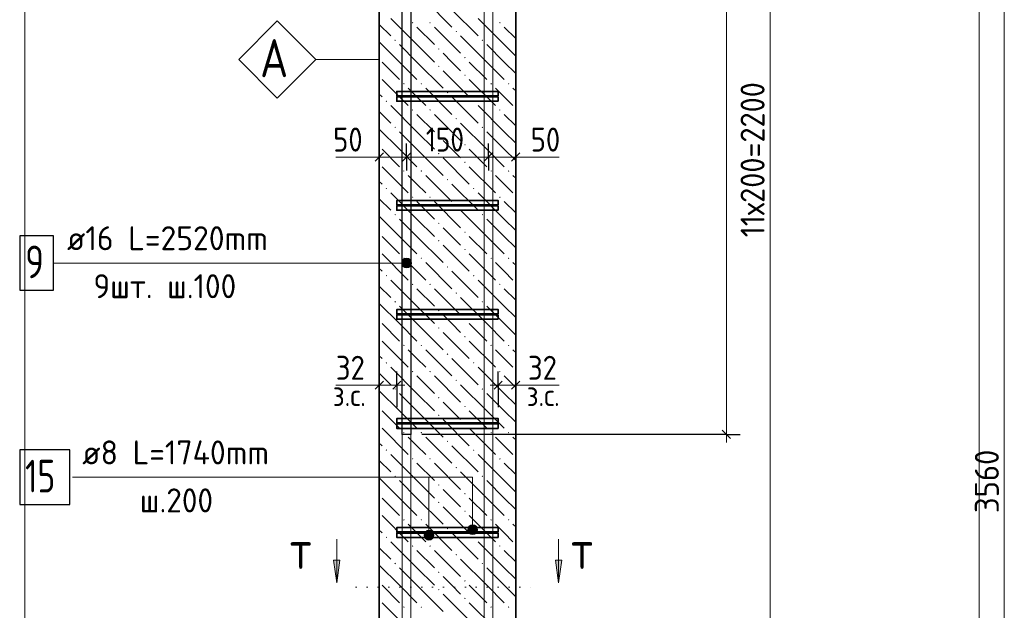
# Model space of a CAD drawing. Header units: millimetres. Extents: x 0 to 59400, y 0 to 42000.
# Tile 22 of 29: x 38350 to 47376, y 26107 to 31524. Entities that reach past the tile are written whole.
import ezdxf

# ---------------------------------------------------------------- set-up
doc = ezdxf.new("R2010")
doc.units = ezdxf.units.MM
doc.linetypes.add('______2', pattern=[270, 200, -70])
doc.linetypes.add('______9', pattern=[100, 0, -100])
for name, color, linetype, lineweight in [('S1 ДОП Продольная арматура', 52, 'Continuous', 25), ('S1 Продольная арматура', 52, 'Continuous', 25), ('Standard', 7, 'Continuous', 25), ('Позиционная метка линия выноска', 7, 'Continuous', 13), ('Размерная выноска', 7, 'Continuous', 13), ('Размерная линия_ общее', 7, 'Continuous', 13), ('Узлы символ', 7, 'Continuous', 25), ('Хомут', 52, 'Continuous', 25)]:
    doc.layers.add(name, color=color, linetype=linetype, lineweight=lineweight)
doc.layers.add('ЖБ Пилон', color=7, linetype='______2', lineweight=13, true_color=0xa0a0a0)
doc.styles.add('ISOCPEUR', font='txt')

msp = doc.modelspace()

# ---------------------------------------------------------------- hatches: boundary and pattern name
at = {"layer": 'ЖБ Пилон', "linetype": 'Continuous', "lineweight": 18, "transparency": 33554687}
for points in [[(41945.2, 31496.1), (41951.7, 31502.6), (41958.2, 31496.1), (41951.7, 31489.6)], [(42105.2, 31496.1), (42111.7, 31502.6), (42118.2, 31496.1), (42111.7, 31489.6)], [(42745.2, 31496.1), (42751.7, 31502.6), (42758.2, 31496.1), (42751.7, 31489.6)], [(42345.2, 31416.1), (42351.7, 31422.6), (42358.2, 31416.1), (42351.7, 31409.6)], [(41785.2, 31336.1), (41791.7, 31342.6), (41798.2, 31336.1), (41791.7, 31329.6)], [(42585.2, 31336.1), (42591.7, 31342.6), (42598.2, 31336.1), (42591.7, 31329.6)], [(42185.2, 31256.1), (42191.7, 31262.6), (42198.2, 31256.1), (42191.7, 31249.6)], [(42425.2, 31176.1), (42431.7, 31182.6), (42438.2, 31176.1), (42431.7, 31169.6)], [(42185.2, 31096.1), (42191.7, 31102.6), (42198.2, 31096.1), (42191.7, 31089.6)], [(42425.2, 31016.1), (42431.7, 31022.6), (42438.2, 31016.1), (42431.7, 31009.6)], [(41865.2, 30936.1), (41871.7, 30942.6), (41878.2, 30936.1), (41871.7, 30929.6)], [(42025.2, 30936.1), (42031.7, 30942.6), (42038.2, 30936.1), (42031.7, 30929.6)], [(42665.2, 30936.1), (42671.7, 30942.6), (42678.2, 30936.1), (42671.7, 30929.6)], [(42825.2, 30936.1), (42831.7, 30942.6), (42838.2, 30936.1), (42831.7, 30929.6)], [(41705.2, 30776.1), (41711.7, 30782.6), (41718.2, 30776.1), (41711.7, 30769.6)], [(42265.2, 30856.1), (42271.7, 30862.6), (42278.2, 30856.1), (42271.7, 30849.6)], [(42505.2, 30776.1), (42511.7, 30782.6), (42518.2, 30776.1), (42511.7, 30769.6)], [(41945.2, 30696.1), (41951.7, 30702.6), (41958.2, 30696.1), (41951.7, 30689.6)], [(42105.2, 30696.1), (42111.7, 30702.6), (42118.2, 30696.1), (42111.7, 30689.6)], [(42745.2, 30696.1), (42751.7, 30702.6), (42758.2, 30696.1), (42751.7, 30689.6)], [(42345.2, 30616.1), (42351.7, 30622.6), (42358.2, 30616.1), (42351.7, 30609.6)], [(41785.2, 30536.1), (41791.7, 30542.6), (41798.2, 30536.1), (41791.7, 30529.6)], [(42585.2, 30536.1), (42591.7, 30542.6), (42598.2, 30536.1), (42591.7, 30529.6)], [(42185.2, 30456.1), (42191.7, 30462.6), (42198.2, 30456.1), (42191.7, 30449.6)], [(42425.2, 30376.1), (42431.7, 30382.6), (42438.2, 30376.1), (42431.7, 30369.6)], [(42185.2, 30296.1), (42191.7, 30302.6), (42198.2, 30296.1), (42191.7, 30289.6)], [(42425.2, 30216.1), (42431.7, 30222.6), (42438.2, 30216.1), (42431.7, 30209.6)], [(41865.2, 30136.1), (41871.7, 30142.6), (41878.2, 30136.1), (41871.7, 30129.6)], [(42025.2, 30136.1), (42031.7, 30142.6), (42038.2, 30136.1), (42031.7, 30129.6)], [(42265.2, 30056.1), (42271.7, 30062.6), (42278.2, 30056.1), (42271.7, 30049.6)], [(42665.2, 30136.1), (42671.7, 30142.6), (42678.2, 30136.1), (42671.7, 30129.6)], [(42825.2, 30136.1), (42831.7, 30142.6), (42838.2, 30136.1), (42831.7, 30129.6)], [(41705.2, 29976.1), (41711.7, 29982.6), (41718.2, 29976.1), (41711.7, 29969.6)], [(42505.2, 29976.1), (42511.7, 29982.6), (42518.2, 29976.1), (42511.7, 29969.6)], [(41945.2, 29896.1), (41951.7, 29902.6), (41958.2, 29896.1), (41951.7, 29889.6)], [(42105.2, 29896.1), (42111.7, 29902.6), (42118.2, 29896.1), (42111.7, 29889.6)], [(42745.2, 29896.1), (42751.7, 29902.6), (42758.2, 29896.1), (42751.7, 29889.6)], [(42345.2, 29816.1), (42351.7, 29822.6), (42358.2, 29816.1), (42351.7, 29809.6)], [(41785.2, 29736.1), (41791.7, 29742.6), (41798.2, 29736.1), (41791.7, 29729.6)], [(42585.2, 29736.1), (42591.7, 29742.6), (42598.2, 29736.1), (42591.7, 29729.6)], [(42185.2, 29656.1), (42191.7, 29662.6), (42198.2, 29656.1), (42191.7, 29649.6)], [(42425.2, 29576.1), (42431.7, 29582.6), (42438.2, 29576.1), (42431.7, 29569.6)], [(42185.2, 29496.1), (42191.7, 29502.6), (42198.2, 29496.1), (42191.7, 29489.6)], [(41865.2, 29336.1), (41871.7, 29342.6), (41878.2, 29336.1), (41871.7, 29329.6)], [(42025.2, 29336.1), (42031.7, 29342.6), (42038.2, 29336.1), (42031.7, 29329.6)], [(42425.2, 29416.1), (42431.7, 29422.6), (42438.2, 29416.1), (42431.7, 29409.6)], [(42665.2, 29336.1), (42671.7, 29342.6), (42678.2, 29336.1), (42671.7, 29329.6)], [(42825.2, 29336.1), (42831.7, 29342.6), (42838.2, 29336.1), (42831.7, 29329.6)], [(42265.2, 29256.1), (42271.7, 29262.6), (42278.2, 29256.1), (42271.7, 29249.6)], [(41705.2, 29176.1), (41711.7, 29182.6), (41718.2, 29176.1), (41711.7, 29169.6)], [(42505.2, 29176.1), (42511.7, 29182.6), (42518.2, 29176.1), (42511.7, 29169.6)], [(41945.2, 29096.1), (41951.7, 29102.6), (41958.2, 29096.1), (41951.7, 29089.6)], [(42105.2, 29096.1), (42111.7, 29102.6), (42118.2, 29096.1), (42111.7, 29089.6)], [(42745.2, 29096.1), (42751.7, 29102.6), (42758.2, 29096.1), (42751.7, 29089.6)], [(42345.2, 29016.1), (42351.7, 29022.6), (42358.2, 29016.1), (42351.7, 29009.6)], [(41785.2, 28936.1), (41791.7, 28942.6), (41798.2, 28936.1), (41791.7, 28929.6)], [(42585.2, 28936.1), (42591.7, 28942.6), (42598.2, 28936.1), (42591.7, 28929.6)], [(42185.2, 28856.1), (42191.7, 28862.6), (42198.2, 28856.1), (42191.7, 28849.6)], [(42185.2, 28696.1), (42191.7, 28702.6), (42198.2, 28696.1), (42191.7, 28689.6)], [(42425.2, 28776.1), (42431.7, 28782.6), (42438.2, 28776.1), (42431.7, 28769.6)], [(42425.2, 28616.1), (42431.7, 28622.6), (42438.2, 28616.1), (42431.7, 28609.6)], [(41865.2, 28536.1), (41871.7, 28542.6), (41878.2, 28536.1), (41871.7, 28529.6)], [(42025.2, 28536.1), (42031.7, 28542.6), (42038.2, 28536.1), (42031.7, 28529.6)], [(42665.2, 28536.1), (42671.7, 28542.6), (42678.2, 28536.1), (42671.7, 28529.6)], [(42825.2, 28536.1), (42831.7, 28542.6), (42838.2, 28536.1), (42831.7, 28529.6)], [(42265.2, 28456.1), (42271.7, 28462.6), (42278.2, 28456.1), (42271.7, 28449.6)], [(41705.2, 28376.1), (41711.7, 28382.6), (41718.2, 28376.1), (41711.7, 28369.6)], [(42505.2, 28376.1), (42511.7, 28382.6), (42518.2, 28376.1), (42511.7, 28369.6)], [(41945.2, 28296.1), (41951.7, 28302.6), (41958.2, 28296.1), (41951.7, 28289.6)], [(42105.2, 28296.1), (42111.7, 28302.6), (42118.2, 28296.1), (42111.7, 28289.6)], [(42745.2, 28296.1), (42751.7, 28302.6), (42758.2, 28296.1), (42751.7, 28289.6)], [(42345.2, 28216.1), (42351.7, 28222.6), (42358.2, 28216.1), (42351.7, 28209.6)], [(41785.2, 28136.1), (41791.7, 28142.6), (41798.2, 28136.1), (41791.7, 28129.6)], [(42585.2, 28136.1), (42591.7, 28142.6), (42598.2, 28136.1), (42591.7, 28129.6)], [(42185.2, 28056.1), (42191.7, 28062.6), (42198.2, 28056.1), (42191.7, 28049.6)], [(42425.2, 27976.1), (42431.7, 27982.6), (42438.2, 27976.1), (42431.7, 27969.6)], [(42185.2, 27896.1), (42191.7, 27902.6), (42198.2, 27896.1), (42191.7, 27889.6)], [(42425.2, 27816.1), (42431.7, 27822.6), (42438.2, 27816.1), (42431.7, 27809.6)], [(41865.2, 27736.1), (41871.7, 27742.6), (41878.2, 27736.1), (41871.7, 27729.6)], [(42025.2, 27736.1), (42031.7, 27742.6), (42038.2, 27736.1), (42031.7, 27729.6)], [(42665.2, 27736.1), (42671.7, 27742.6), (42678.2, 27736.1), (42671.7, 27729.6)], [(42825.2, 27736.1), (42831.7, 27742.6), (42838.2, 27736.1), (42831.7, 27729.6)], [(42265.2, 27656.1), (42271.7, 27662.6), (42278.2, 27656.1), (42271.7, 27649.6)], [(41705.2, 27576.1), (41711.7, 27582.6), (41718.2, 27576.1), (41711.7, 27569.6)], [(42505.2, 27576.1), (42511.7, 27582.6), (42518.2, 27576.1), (42511.7, 27569.6)], [(41945.2, 27496.1), (41951.7, 27502.6), (41958.2, 27496.1), (41951.7, 27489.6)], [(42105.2, 27496.1), (42111.7, 27502.6), (42118.2, 27496.1), (42111.7, 27489.6)], [(42745.2, 27496.1), (42751.7, 27502.6), (42758.2, 27496.1), (42751.7, 27489.6)], [(42345.2, 27416.1), (42351.7, 27422.6), (42358.2, 27416.1), (42351.7, 27409.6)], [(41785.2, 27336.1), (41791.7, 27342.6), (41798.2, 27336.1), (41791.7, 27329.6)], [(42185.2, 27256.1), (42191.7, 27262.6), (42198.2, 27256.1), (42191.7, 27249.6)], [(42585.2, 27336.1), (42591.7, 27342.6), (42598.2, 27336.1), (42591.7, 27329.6)], [(42425.2, 27176.1), (42431.7, 27182.6), (42438.2, 27176.1), (42431.7, 27169.6)], [(42185.2, 27096.1), (42191.7, 27102.6), (42198.2, 27096.1), (42191.7, 27089.6)], [(42425.2, 27016.1), (42431.7, 27022.6), (42438.2, 27016.1), (42431.7, 27009.6)], [(41865.2, 26936.1), (41871.7, 26942.6), (41878.2, 26936.1), (41871.7, 26929.6)], [(42025.2, 26936.1), (42031.7, 26942.6), (42038.2, 26936.1), (42031.7, 26929.6)], [(42665.2, 26936.1), (42671.7, 26942.6), (42678.2, 26936.1), (42671.7, 26929.6)], [(42825.2, 26936.1), (42831.7, 26942.6), (42838.2, 26936.1), (42831.7, 26929.6)], [(42265.2, 26856.1), (42271.7, 26862.6), (42278.2, 26856.1), (42271.7, 26849.6)], [(41705.2, 26776.1), (41711.7, 26782.6), (41718.2, 26776.1), (41711.7, 26769.6)], [(42505.2, 26776.1), (42511.7, 26782.6), (42518.2, 26776.1), (42511.7, 26769.6)], [(41945.2, 26696.1), (41951.7, 26702.6), (41958.2, 26696.1), (41951.7, 26689.6)], [(42105.2, 26696.1), (42111.7, 26702.6), (42118.2, 26696.1), (42111.7, 26689.6)], [(42745.2, 26696.1), (42751.7, 26702.6), (42758.2, 26696.1), (42751.7, 26689.6)], [(41785.2, 26536.1), (41791.7, 26542.6), (41798.2, 26536.1), (41791.7, 26529.6)], [(42345.2, 26616.1), (42351.7, 26622.6), (42358.2, 26616.1), (42351.7, 26609.6)], [(42585.2, 26536.1), (42591.7, 26542.6), (42598.2, 26536.1), (42591.7, 26529.6)], [(42185.2, 26456.1), (42191.7, 26462.6), (42198.2, 26456.1), (42191.7, 26449.6)], [(42425.2, 26376.1), (42431.7, 26382.6), (42438.2, 26376.1), (42431.7, 26369.6)], [(42185.2, 26296.1), (42191.7, 26302.6), (42198.2, 26296.1), (42191.7, 26289.6)], [(42425.2, 26216.1), (42431.7, 26222.6), (42438.2, 26216.1), (42431.7, 26209.6)], [(41865.2, 26136.1), (41871.7, 26142.6), (41878.2, 26136.1), (41871.7, 26129.6)], [(42025.2, 26136.1), (42031.7, 26142.6), (42038.2, 26136.1), (42031.7, 26129.6)], [(42665.2, 26136.1), (42671.7, 26142.6), (42678.2, 26136.1), (42671.7, 26129.6)], [(42825.2, 26136.1), (42831.7, 26142.6), (42838.2, 26136.1), (42831.7, 26129.6)]]:
    msp.add_hatch(color=7, dxfattribs=at).paths.add_polyline_path(points, flags=16)
at = {"layer": 'Позиционная метка линия выноска', "linetype": 'Continuous', "lineweight": 13, "transparency": 33554687}
for points in [[(41874.1, 29331.2), (41896.6, 29247.4), (41896.6, 29337.4)], [(41896.6, 29337.4), (41896.6, 29247.4), (41919.1, 29253.8)], [(41896.6, 29337.4), (41919.1, 29253.8), (41919.1, 29331.2)], [(41857.9, 29270), (41857.9, 29314.9), (41851.6, 29292.4)], [(41857.9, 29314.9), (41874.1, 29253.8), (41874.1, 29331.2)], [(41857.9, 29314.9), (41857.9, 29270), (41874.1, 29253.8)], [(41874.1, 29331.2), (41874.1, 29253.8), (41896.6, 29247.4)], [(41919.1, 29331.2), (41919.1, 29253.8), (41935.3, 29270)], [(41919.1, 29331.2), (41935.3, 29270), (41935.3, 29314.9)], [(41935.3, 29314.9), (41935.3, 29270), (41941.6, 29292.4)], [(42140.3, 26818.3), (42062.9, 26818.3), (42056.6, 26795.8)], [(42140.3, 26818.3), (42056.6, 26795.8), (42146.6, 26795.8)], [(42124.1, 26834.5), (42079.1, 26834.5), (42062.9, 26818.3)], [(42124.1, 26834.5), (42062.9, 26818.3), (42140.3, 26818.3)], [(42079.1, 26834.5), (42124.1, 26834.5), (42101.6, 26840.8)], [(42540.3, 26868.3), (42462.9, 26868.3), (42456.6, 26845.8)], [(42540.3, 26868.3), (42456.6, 26845.8), (42546.6, 26845.8)], [(42546.6, 26845.8), (42456.6, 26845.8), (42462.9, 26823.3)], [(42524.1, 26884.5), (42479.1, 26884.5), (42462.9, 26868.3)], [(42524.1, 26884.5), (42462.9, 26868.3), (42540.3, 26868.3)], [(42546.6, 26845.8), (42462.9, 26823.3), (42540.3, 26823.3)], [(42540.3, 26823.3), (42462.9, 26823.3), (42479.1, 26807.1)], [(42479.1, 26884.5), (42524.1, 26884.5), (42501.6, 26890.8)], [(42540.3, 26823.3), (42479.1, 26807.1), (42524.1, 26807.1)], [(42524.1, 26807.1), (42479.1, 26807.1), (42501.6, 26800.8)], [(42146.6, 26795.8), (42056.6, 26795.8), (42062.9, 26773.3)], [(42146.6, 26795.8), (42062.9, 26773.3), (42140.3, 26773.3)], [(42140.3, 26773.3), (42062.9, 26773.3), (42079.1, 26757.1)], [(42140.3, 26773.3), (42079.1, 26757.1), (42124.1, 26757.1)], [(42124.1, 26757.1), (42079.1, 26757.1), (42101.6, 26750.8)]]:
    msp.add_hatch(color=7, dxfattribs=at).paths.add_polyline_path(points)
at = {"layer": 'Узлы символ', "linetype": 'Continuous', "lineweight": 13, "transparency": 33554687}
for points in [[(41286.1, 26568), (41256.1, 26358), (41226.2, 26568)], [(43320.4, 26568), (43290.4, 26358), (43260.4, 26568)]]:
    msp.add_hatch(color=7, dxfattribs=at).paths.add_polyline_path(points, flags=16)

# ---------------------------------------------------------------- linework, layer by layer
at = {"layer": 'S1 ДОП Продольная арматура', "color": 28, "linetype": 'Continuous', "lineweight": 25, "true_color": 0x50140a, "transparency": 33554687}
msp.add_lwpolyline([(45436.6, 36820.8), (41936.6, 36820.8), (41936.6, 27720.8), (41856.6, 27720.8), (41856.6, 36900.8), (45436.6, 36900.8), (45436.6, 36820.8)], dxfattribs=at)
msp.add_lwpolyline([(45436.6, 36820.8), (41936.6, 36820.8), (41936.6, 27720.8), (41856.6, 27720.8), (41856.6, 36900.8), (45436.6, 36900.8), (45436.6, 36820.8)], dxfattribs=at)
msp.add_lwpolyline([(45436.6, 36820.8), (41936.6, 36820.8), (41936.6, 27720.8), (41856.6, 27720.8), (41856.6, 36900.8), (45436.6, 36900.8), (45436.6, 36820.8)], dxfattribs=at)
msp.add_lwpolyline([(45436.6, 36820.8), (41936.6, 36820.8), (41936.6, 27720.8), (41856.6, 27720.8), (41856.6, 36900.8), (45436.6, 36900.8), (45436.6, 36820.8)], dxfattribs=at)
msp.add_lwpolyline([(45436.6, 36820.8), (41936.6, 36820.8), (41936.6, 27720.8), (41856.6, 27720.8), (41856.6, 36900.8), (45436.6, 36900.8), (45436.6, 36820.8)], dxfattribs=at)
msp.add_lwpolyline([(45436.6, 36820.8), (41936.6, 36820.8), (41936.6, 27720.8), (41856.6, 27720.8), (41856.6, 36900.8), (45436.6, 36900.8), (45436.6, 36820.8)], dxfattribs=at)
msp.add_lwpolyline([(45436.6, 36820.8), (41936.6, 36820.8), (41936.6, 27720.8), (41856.6, 27720.8), (41856.6, 36900.8), (45436.6, 36900.8), (45436.6, 36820.8)], dxfattribs=at)
msp.add_lwpolyline([(45436.6, 36820.8), (41936.6, 36820.8), (41936.6, 27720.8), (41856.6, 27720.8), (41856.6, 36900.8), (45436.6, 36900.8), (45436.6, 36820.8)], dxfattribs=at)
msp.add_lwpolyline([(45436.6, 36820.8), (41936.6, 36820.8), (41936.6, 27720.8), (41856.6, 27720.8), (41856.6, 36900.8), (45436.6, 36900.8), (45436.6, 36820.8)], dxfattribs=at)
at = {"layer": 'S1 ДОП Продольная арматура', "color": 7, "linetype": 'Continuous', "lineweight": 25, "transparency": 33554687}
msp.add_lwpolyline([(38350, 29042.4), (38660, 29042.4), (38660, 29542.4), (38350, 29542.4), (38350, 29042.4)], dxfattribs=at)
at = {"layer": 'S1 Продольная арматура', "color": 7, "linetype": 'Continuous', "lineweight": 18, "transparency": 33554687}
for points in [[(41856.6, 18395.8), (41856.6, 37000.8), (45436.6, 37000.8), (45436.6, 36920.8), (41936.6, 36920.8), (41936.6, 18395.8), (41856.6, 18395.8)], [(41856.6, 18395.8), (41856.6, 37000.8), (45436.6, 37000.8), (45436.6, 36920.8), (41936.6, 36920.8), (41936.6, 18395.8), (41856.6, 18395.8)], [(41856.6, 18395.8), (41856.6, 37000.8), (45436.6, 37000.8), (45436.6, 36920.8), (41936.6, 36920.8), (41936.6, 18395.8), (41856.6, 18395.8)], [(41856.6, 18395.8), (41856.6, 37000.8), (45436.6, 37000.8), (45436.6, 36920.8), (41936.6, 36920.8), (41936.6, 18395.8), (41856.6, 18395.8)], [(42606.6, 18395.8), (42606.6, 36900.8), (46286.6, 36900.8), (46286.6, 36820.8), (42686.6, 36820.8), (42686.6, 18395.8), (42606.6, 18395.8)], [(42606.6, 18395.8), (42606.6, 36900.8), (46286.6, 36900.8), (46286.6, 36820.8), (42686.6, 36820.8), (42686.6, 18395.8), (42606.6, 18395.8)], [(42606.6, 18395.8), (42606.6, 36900.8), (46286.6, 36900.8), (46286.6, 36820.8), (42686.6, 36820.8), (42686.6, 18395.8), (42606.6, 18395.8)], [(42606.6, 18395.8), (42606.6, 36900.8), (46286.6, 36900.8), (46286.6, 36820.8), (42686.6, 36820.8), (42686.6, 18395.8), (42606.6, 18395.8)]]:
    msp.add_lwpolyline(points, dxfattribs=at)
at = {"layer": 'Standard', "color": 251, "linetype": 'Continuous', "lineweight": -3, "true_color": 0x656565, "transparency": 33554687}
for p, q in [((41646.6, 30264.6), (41646.6, 30389.6)), ((41896.6, 30264.6), (41896.6, 30389.6)), ((42646.6, 30264.6), (42646.6, 30389.6)), ((42896.6, 30264.6), (42896.6, 30389.6)), ((41646.6, 30264.6), (41646.6, 30139.6)), ((41646.6, 30264.6), (41646.6, 30264.6)), ((41896.6, 30264.6), (41896.6, 30139.6)), ((41896.6, 30264.6), (41896.6, 30264.6)), ((42646.6, 30264.6), (42646.6, 30139.6)), ((42646.6, 30264.6), (42646.6, 30264.1)), ((42896.6, 30264.6), (42896.6, 30139.6)), ((42896.6, 30264.6), (42896.6, 30264.6)), ((41646.6, 28171.2), (41646.6, 28296.2)), ((41806.6, 28171.2), (41806.6, 28296.2)), ((42736.6, 28171.2), (42736.6, 28296.2)), ((42896.6, 28171.2), (42896.6, 28296.2)), ((41646.6, 28171.2), (41646.6, 28046.2)), ((41646.6, 28171.2), (41646.6, 28171.2)), ((41806.6, 28171.2), (41806.6, 28046.2)), ((41806.6, 28171.2), (41806.6, 27969.6)), ((42736.6, 28171.2), (42736.6, 28046.2)), ((42736.6, 28171.2), (42736.6, 27969.6)), ((42896.6, 28171.2), (42896.6, 28046.2)), ((42896.6, 28171.2), (42896.6, 28171.2)), ((44828.2, 27720.8), (42036.6, 27720.8)), ((44828.2, 27720.8), (44703.2, 27720.8)), ((44828.2, 27720.8), (44953.2, 27720.8))]:
    msp.add_line(p, q, dxfattribs=at)
at = {"layer": 'Standard', "color": 7, "linetype": 'Continuous', "lineweight": 13, "transparency": 33554687}
for p, q in [((41646.6, 30264.6), (41571.6, 30264.6)), ((41646.6, 30264.6), (41896.6, 30264.6)), ((41896.6, 30264.6), (42646.6, 30264.6)), ((42646.6, 30264.6), (42896.6, 30264.6)), ((42896.6, 30264.6), (42971.6, 30264.6)), ((41646.6, 28171.2), (41571.6, 28171.2)), ((41806.6, 28171.2), (41646.6, 28171.2)), ((41806.6, 28171.2), (41881.6, 28171.2)), ((42736.6, 28171.2), (42661.6, 28171.2)), ((42736.6, 28171.2), (42896.6, 28171.2)), ((42896.6, 28171.2), (42971.6, 28171.2))]:
    msp.add_line(p, q, dxfattribs=at)
at = {"layer": 'Standard', "color": 7, "linetype": 'Continuous', "lineweight": 25, "transparency": 33554687}
for p, q in [((41609.1, 30227.1), (41684.1, 30302.1)), ((41859.1, 30227.1), (41934.1, 30302.1)), ((42609.1, 30227.1), (42684.1, 30302.1)), ((42859.1, 30227.1), (42934.1, 30302.1)), ((41684.1, 28208.7), (41609.1, 28133.7)), ((41844.1, 28208.7), (41769.1, 28133.7)), ((42699.1, 28133.7), (42774.1, 28208.7)), ((42859.1, 28133.7), (42934.1, 28208.7))]:
    msp.add_line(p, q, dxfattribs=at)
at = {"layer": 'Standard', "color": 251, "linetype": 'Continuous', "lineweight": 25, "true_color": 0x656565, "transparency": 33554687}
msp.add_line((44865.7, 27683.3), (44790.7, 27758.3), dxfattribs=at)
at = {"layer": 'Standard', "color": 251, "linetype": 'Continuous', "lineweight": 13, "true_color": 0x656565, "transparency": 33554687}
msp.add_line((44828.2, 27720.8), (44828.2, 27645.8), dxfattribs=at)
at = {"layer": 'Standard', "color": 254, "linetype": 'Continuous', "lineweight": 13, "true_color": 0xc4c4ff, "transparency": 33554687}
msp.add_lwpolyline([(38396.6, 15895.8), (47146.6, 15895.8), (47146.6, 39688.4), (38396.6, 39688.4), (38396.6, 15895.8)], dxfattribs=at)
at = {"layer": 'Standard', "color": 251, "linetype": 'Continuous', "lineweight": 13, "true_color": 0x656565, "transparency": 33554687}
msp.add_lwpolyline([(44828.2, 27720.8), (44828.2, 31600.8), (44828.2, 31600.8), (44828.2, 36195.8)], dxfattribs=at)
at = {"layer": 'ЖБ Пилон', "color": 7, "linetype": 'Continuous', "lineweight": 35, "transparency": 33554687}
for p, q in [((41646.6, 36195.8), (41646.6, 18395.8)), ((42896.6, 18395.8), (42896.6, 36195.8))]:
    msp.add_line(p, q, dxfattribs=at)
at = {"layer": 'ЖБ Пилон', "color": 9, "linetype": 'Continuous', "lineweight": 18, "true_color": 0xc7c7c7, "transparency": 33554687}
for p, q in [((42071.7, 31696.1), (42311.7, 31456.1)), ((42311.7, 31616.1), (42551.7, 31376.1)), ((41991.7, 31296.1), (41751.7, 31536.1)), ((42791.7, 31296.1), (42551.7, 31536.1)), ((41646.6, 31481.2), (41751.7, 31376.1)), ((41991.7, 31456.1), (42151.7, 31296.1)), ((42151.7, 31456.1), (42391.7, 31216.1)), ((42791.7, 31456.1), (42896.6, 31351.2)), ((41831.7, 31136.1), (41646.6, 31321.2)), ((42631.7, 31136.1), (42391.7, 31376.1)), ((41831.7, 31296.1), (41991.7, 31136.1)), ((41991.7, 31296.1), (42151.7, 31136.1)), ((42631.7, 31296.1), (42791.7, 31136.1)), ((42791.7, 31296.1), (42896.6, 31191.2)), ((42311.7, 31136.1), (42231.7, 31216.1)), ((41671.7, 31136.1), (41831.7, 30976.1)), ((41831.7, 31136.1), (41991.7, 30976.1)), ((41991.7, 31136.1), (42231.7, 30896.1)), ((42231.7, 31056.1), (42471.7, 30816.1)), ((42391.7, 31056.1), (42311.7, 31136.1)), ((42471.7, 31136.1), (42631.7, 30976.1)), ((42631.7, 31136.1), (42791.7, 30976.1)), ((42791.7, 31136.1), (42896.6, 31031.2)), ((41671.7, 30976.1), (41911.7, 30736.1)), ((42471.7, 30976.1), (42711.7, 30736.1)), ((41991.7, 30816.1), (41911.7, 30896.1)), ((42071.7, 30896.1), (42311.7, 30656.1)), ((42791.7, 30816.1), (42711.7, 30896.1)), ((42871.7, 30896.1), (42896.6, 30871.2)), ((41646.6, 30841.2), (41671.7, 30816.1)), ((42071.7, 30736.1), (41991.7, 30816.1)), ((42311.7, 30816.1), (42551.7, 30576.1)), ((42871.7, 30736.1), (42791.7, 30816.1)), ((41991.7, 30496.1), (41751.7, 30736.1)), ((42791.7, 30496.1), (42551.7, 30736.1)), ((41646.6, 30681.2), (41751.7, 30576.1)), ((41991.7, 30656.1), (42151.7, 30496.1)), ((42151.7, 30656.1), (42391.7, 30416.1)), ((42791.7, 30656.1), (42896.6, 30551.2)), ((41831.7, 30336.1), (41646.6, 30521.2)), ((42631.7, 30336.1), (42391.7, 30576.1)), ((41831.7, 30496.1), (41991.7, 30336.1)), ((41991.7, 30496.1), (42151.7, 30336.1)), ((42631.7, 30496.1), (42791.7, 30336.1)), ((42791.7, 30496.1), (42896.6, 30391.2)), ((41671.7, 30336.1), (41831.7, 30176.1)), ((41831.7, 30336.1), (41991.7, 30176.1)), ((41991.7, 30336.1), (42231.7, 30096.1)), ((42311.7, 30336.1), (42231.7, 30416.1)), ((42391.7, 30256.1), (42311.7, 30336.1)), ((42471.7, 30336.1), (42631.7, 30176.1)), ((42631.7, 30336.1), (42791.7, 30176.1)), ((42791.7, 30336.1), (42896.6, 30231.2)), ((42231.7, 30256.1), (42471.7, 30016.1)), ((41671.7, 30176.1), (41911.7, 29936.1)), ((42471.7, 30176.1), (42711.7, 29936.1)), ((41991.7, 30016.1), (41911.7, 30096.1)), ((42071.7, 30096.1), (42311.7, 29856.1)), ((42791.7, 30016.1), (42711.7, 30096.1)), ((42871.7, 30096.1), (42896.6, 30071.2)), ((41646.6, 30041.2), (41671.7, 30016.1)), ((42071.7, 29936.1), (41991.7, 30016.1)), ((42311.7, 30016.1), (42551.7, 29776.1)), ((42871.7, 29936.1), (42791.7, 30016.1)), ((41646.6, 29881.2), (41751.7, 29776.1)), ((41991.7, 29696.1), (41751.7, 29936.1)), ((42791.7, 29696.1), (42551.7, 29936.1)), ((41991.7, 29856.1), (42151.7, 29696.1)), ((42151.7, 29856.1), (42391.7, 29616.1)), ((42791.7, 29856.1), (42896.6, 29751.2)), ((41831.7, 29536.1), (41646.6, 29721.2)), ((41831.7, 29696.1), (41991.7, 29536.1)), ((41991.7, 29696.1), (42151.7, 29536.1)), ((42631.7, 29536.1), (42391.7, 29776.1)), ((42631.7, 29696.1), (42791.7, 29536.1)), ((42791.7, 29696.1), (42896.6, 29591.2)), ((42311.7, 29536.1), (42231.7, 29616.1)), ((41671.7, 29536.1), (41831.7, 29376.1)), ((41831.7, 29536.1), (41991.7, 29376.1)), ((41991.7, 29536.1), (42231.7, 29296.1)), ((42391.7, 29456.1), (42311.7, 29536.1)), ((42471.7, 29536.1), (42631.7, 29376.1)), ((42631.7, 29536.1), (42791.7, 29376.1)), ((42791.7, 29536.1), (42896.6, 29431.2)), ((42231.7, 29456.1), (42471.7, 29216.1)), ((41671.7, 29376.1), (41911.7, 29136.1)), ((42471.7, 29376.1), (42711.7, 29136.1)), ((41991.7, 29216.1), (41911.7, 29296.1)), ((42071.7, 29296.1), (42311.7, 29056.1)), ((42791.7, 29216.1), (42711.7, 29296.1)), ((42871.7, 29296.1), (42896.6, 29271.2)), ((41646.6, 29241.2), (41671.7, 29216.1)), ((42071.7, 29136.1), (41991.7, 29216.1)), ((42311.7, 29216.1), (42551.7, 28976.1)), ((42871.7, 29136.1), (42791.7, 29216.1)), ((41646.6, 29081.2), (41751.7, 28976.1)), ((41991.7, 28896.1), (41751.7, 29136.1)), ((42791.7, 28896.1), (42551.7, 29136.1)), ((41991.7, 29056.1), (42151.7, 28896.1)), ((42151.7, 29056.1), (42391.7, 28816.1)), ((42631.7, 28736.1), (42391.7, 28976.1)), ((42791.7, 29056.1), (42896.6, 28951.2)), ((41831.7, 28736.1), (41646.6, 28921.2)), ((41831.7, 28896.1), (41991.7, 28736.1)), ((41991.7, 28896.1), (42151.7, 28736.1)), ((42631.7, 28896.1), (42791.7, 28736.1)), ((42791.7, 28896.1), (42896.6, 28791.2)), ((42311.7, 28736.1), (42231.7, 28816.1)), ((41671.7, 28736.1), (41831.7, 28576.1)), ((41831.7, 28736.1), (41991.7, 28576.1)), ((41991.7, 28736.1), (42231.7, 28496.1)), ((42391.7, 28656.1), (42311.7, 28736.1)), ((42471.7, 28736.1), (42631.7, 28576.1)), ((42631.7, 28736.1), (42791.7, 28576.1)), ((42791.7, 28736.1), (42896.6, 28631.2)), ((42231.7, 28656.1), (42471.7, 28416.1)), ((41671.7, 28576.1), (41911.7, 28336.1)), ((42471.7, 28576.1), (42711.7, 28336.1)), ((41646.6, 28441.2), (41671.7, 28416.1)), ((41991.7, 28416.1), (41911.7, 28496.1)), ((42071.7, 28496.1), (42311.7, 28256.1)), ((42791.7, 28416.1), (42711.7, 28496.1)), ((42871.7, 28496.1), (42896.6, 28471.2)), ((42071.7, 28336.1), (41991.7, 28416.1)), ((42311.7, 28416.1), (42551.7, 28176.1)), ((42871.7, 28336.1), (42791.7, 28416.1)), ((41646.6, 28281.2), (41751.7, 28176.1)), ((41991.7, 28096.1), (41751.7, 28336.1)), ((41991.7, 28256.1), (42151.7, 28096.1)), ((42151.7, 28256.1), (42391.7, 28016.1)), ((42791.7, 28096.1), (42551.7, 28336.1)), ((42791.7, 28256.1), (42896.6, 28151.2)), ((42631.7, 27936.1), (42391.7, 28176.1)), ((41831.7, 27936.1), (41646.6, 28121.2)), ((41831.7, 28096.1), (41991.7, 27936.1)), ((41991.7, 28096.1), (42151.7, 27936.1)), ((42631.7, 28096.1), (42791.7, 27936.1)), ((42791.7, 28096.1), (42896.6, 27991.2)), ((42311.7, 27936.1), (42231.7, 28016.1)), ((41671.7, 27936.1), (41831.7, 27776.1)), ((41831.7, 27936.1), (41991.7, 27776.1)), ((41991.7, 27936.1), (42231.7, 27696.1)), ((42391.7, 27856.1), (42311.7, 27936.1)), ((42471.7, 27936.1), (42631.7, 27776.1)), ((42631.7, 27936.1), (42791.7, 27776.1)), ((42791.7, 27936.1), (42896.6, 27831.2)), ((42231.7, 27856.1), (42471.7, 27616.1)), ((41671.7, 27776.1), (41911.7, 27536.1)), ((42471.7, 27776.1), (42711.7, 27536.1)), ((41646.6, 27641.2), (41671.7, 27616.1)), ((41991.7, 27616.1), (41911.7, 27696.1)), ((42071.7, 27696.1), (42311.7, 27456.1)), ((42791.7, 27616.1), (42711.7, 27696.1)), ((42871.7, 27696.1), (42896.6, 27671.2)), ((41991.7, 27296.1), (41751.7, 27536.1)), ((42071.7, 27536.1), (41991.7, 27616.1)), ((42311.7, 27616.1), (42551.7, 27376.1)), ((42791.7, 27296.1), (42551.7, 27536.1)), ((42871.7, 27536.1), (42791.7, 27616.1)), ((41646.6, 27481.2), (41751.7, 27376.1)), ((41991.7, 27456.1), (42151.7, 27296.1)), ((42151.7, 27456.1), (42391.7, 27216.1)), ((42791.7, 27456.1), (42896.6, 27351.2)), ((42631.7, 27136.1), (42391.7, 27376.1)), ((41831.7, 27136.1), (41646.6, 27321.2)), ((41831.7, 27296.1), (41991.7, 27136.1)), ((41991.7, 27296.1), (42151.7, 27136.1)), ((42631.7, 27296.1), (42791.7, 27136.1)), ((42791.7, 27296.1), (42896.6, 27191.2)), ((42311.7, 27136.1), (42231.7, 27216.1)), ((41671.7, 27136.1), (41831.7, 26976.1)), ((41831.7, 27136.1), (41991.7, 26976.1)), ((41991.7, 27136.1), (42231.7, 26896.1)), ((42391.7, 27056.1), (42311.7, 27136.1)), ((42471.7, 27136.1), (42631.7, 26976.1)), ((42631.7, 27136.1), (42791.7, 26976.1)), ((42791.7, 27136.1), (42896.6, 27031.2)), ((42231.7, 27056.1), (42471.7, 26816.1)), ((41671.7, 26976.1), (41911.7, 26736.1)), ((42471.7, 26976.1), (42711.7, 26736.1)), ((41646.6, 26841.2), (41671.7, 26816.1)), ((41991.7, 26816.1), (41911.7, 26896.1)), ((42071.7, 26736.1), (41991.7, 26816.1)), ((42071.7, 26896.1), (42311.7, 26656.1)), ((42311.7, 26816.1), (42551.7, 26576.1)), ((42791.7, 26816.1), (42711.7, 26896.1)), ((42871.7, 26736.1), (42791.7, 26816.1)), ((42871.7, 26896.1), (42896.6, 26871.2)), ((41991.7, 26496.1), (41751.7, 26736.1)), ((42791.7, 26496.1), (42551.7, 26736.1)), ((41646.6, 26681.2), (41751.7, 26576.1)), ((41991.7, 26656.1), (42151.7, 26496.1)), ((42151.7, 26656.1), (42391.7, 26416.1)), ((42791.7, 26656.1), (42896.6, 26551.2)), ((42631.7, 26336.1), (42391.7, 26576.1)), ((41831.7, 26336.1), (41646.6, 26521.2)), ((41831.7, 26496.1), (41991.7, 26336.1)), ((41991.7, 26496.1), (42151.7, 26336.1)), ((42631.7, 26496.1), (42791.7, 26336.1)), ((42791.7, 26496.1), (42896.6, 26391.2)), ((42311.7, 26336.1), (42231.7, 26416.1)), ((41671.7, 26336.1), (41831.7, 26176.1)), ((41831.7, 26336.1), (41991.7, 26176.1)), ((41991.7, 26336.1), (42231.7, 26096.1)), ((42391.7, 26256.1), (42311.7, 26336.1)), ((42471.7, 26336.1), (42631.7, 26176.1)), ((42631.7, 26336.1), (42791.7, 26176.1)), ((42791.7, 26336.1), (42896.6, 26231.2)), ((41671.7, 26176.1), (41911.7, 25936.1)), ((42231.7, 26256.1), (42471.7, 26016.1)), ((42471.7, 26176.1), (42711.7, 25936.1))]:
    msp.add_line(p, q, dxfattribs=at)
at = {"layer": 'Позиционная метка линия выноска', "color": 7, "linetype": 'Continuous', "lineweight": 13, "transparency": 33554687}
for p, q in [((41064.4, 31159.2), (41646.6, 31159.2)), ((41896.6, 29337.4), (41896.6, 29337.4)), ((38660, 29292.4), (41896.6, 29292.4)), ((41851.6, 29292.4), (41851.6, 29292.4)), ((41896.6, 29247.4), (41896.6, 29247.4)), ((41941.6, 29292.4), (41941.6, 29292.4)), ((42101.6, 26840.8), (42101.6, 26840.8)), ((42456.6, 26845.8), (42456.6, 26845.8)), ((42501.6, 26890.8), (42501.6, 26890.8)), ((42546.6, 26845.8), (42546.6, 26845.8)), ((42056.6, 26795.8), (42056.6, 26795.8)), ((42101.6, 26750.8), (42101.6, 26750.8)), ((42146.6, 26795.8), (42146.6, 26795.8)), ((42501.6, 26800.8), (42501.6, 26800.8))]:
    msp.add_line(p, q, dxfattribs=at)
for points in [[(41064.4, 31159.2), (40710.8, 31512.8), (40357.3, 31159.2), (40710.8, 30805.6), (41064.4, 31159.2)], [(38833.6, 27327.6), (42101.6, 27327.6), (42101.6, 26795.8)], [(39483.6, 27327.6), (42501.6, 27327.6), (42501.6, 26845.8)]]:
    msp.add_lwpolyline(points, dxfattribs=at)
for centre in [(41896.6, 29292.4), (42101.6, 26795.8), (42501.6, 26845.8)]:
    msp.add_circle(centre, 45, dxfattribs=at)
at = {"layer": 'Размерная выноска', "color": 7, "linetype": 'Continuous', "lineweight": 13, "transparency": 33554687}
for p, q in [((41646.6, 30264.6), (41246.6, 30264.6)), ((43296.6, 30264.6), (42896.6, 30264.6)), ((41646.6, 28171.2), (41246.6, 28171.2)), ((42896.6, 28171.2), (43296.6, 28171.2))]:
    msp.add_line(p, q, dxfattribs=at)
at = {"layer": 'Размерная линия_ общее', "color": 7, "linetype": 'Continuous', "lineweight": 13, "transparency": 33554687}
for p, q in [((47375.7, 36195.8), (47375.7, 18395.8)), ((45228.2, 24820.8), (45228.2, 35820.8))]:
    msp.add_line(p, q, dxfattribs=at)
at = {"layer": 'Узлы символ', "color": 7, "linetype": 'Continuous', "lineweight": 13, "transparency": 33554687}
for p, q in [((41256.1, 26358), (41256.1, 26758)), ((43290.4, 26358), (43290.4, 26758)), ((41256.1, 26358), (41226.2, 26568)), ((41226.2, 26568), (41286.1, 26568)), ((41256.1, 26568), (41256.1, 26583)), ((41286.1, 26568), (41256.1, 26358)), ((43290.4, 26358), (43260.4, 26568)), ((43260.4, 26568), (43320.4, 26568)), ((43290.4, 26568), (43290.4, 26583)), ((43320.4, 26568), (43290.4, 26358)), ((41256.1, 26358), (41256.1, 26358)), ((41256.1, 26358), (41256.1, 26358)), ((41256.1, 26358), (41256.1, 26358)), ((43290.4, 26358), (43290.4, 26358)), ((43290.4, 26358), (43290.4, 26358)), ((43290.4, 26358), (43290.4, 26358))]:
    msp.add_line(p, q, dxfattribs=at)
at = {"layer": 'Узлы символ', "color": 7, "linetype": '______9', "lineweight": 13, "transparency": 33554687}
msp.add_line((41434.6, 26319.5), (43084.6, 26319.5), dxfattribs=at)
at = {"layer": 'Хомут', "color": 7, "linetype": 'Continuous', "lineweight": 35, "transparency": 33554687}
for points in [[(42736.6, 30825.8), (41806.6, 30825.8), (41806.6, 30865.8), (42736.6, 30865.8), (42736.6, 30825.8)], [(42736.6, 30775.8), (41806.6, 30775.8), (41806.6, 30815.8), (42736.6, 30815.8), (42736.6, 30775.8)], [(42736.6, 29825.8), (41806.6, 29825.8), (41806.6, 29865.8), (42736.6, 29865.8), (42736.6, 29825.8)], [(42736.6, 29775.8), (41806.6, 29775.8), (41806.6, 29815.8), (42736.6, 29815.8), (42736.6, 29775.8)], [(42736.6, 28825.8), (41806.6, 28825.8), (41806.6, 28865.8), (42736.6, 28865.8), (42736.6, 28825.8)], [(42736.6, 28775.8), (41806.6, 28775.8), (41806.6, 28815.8), (42736.6, 28815.8), (42736.6, 28775.8)], [(42736.6, 27825.8), (41806.6, 27825.8), (41806.6, 27865.8), (42736.6, 27865.8), (42736.6, 27825.8)], [(42736.6, 27775.8), (41806.6, 27775.8), (41806.6, 27815.8), (42736.6, 27815.8), (42736.6, 27775.8)], [(42736.6, 26825.8), (41806.6, 26825.8), (41806.6, 26865.8), (42736.6, 26865.8), (42736.6, 26825.8)], [(42736.6, 26775.8), (41806.6, 26775.8), (41806.6, 26815.8), (42736.6, 26815.8), (42736.6, 26775.8)]]:
    msp.add_lwpolyline(points, dxfattribs=at)
at = {"layer": 'Хомут', "color": 7, "linetype": 'Continuous', "lineweight": 25, "transparency": 33554687}
msp.add_lwpolyline([(38350, 27077.6), (38810, 27077.6), (38810, 27577.6), (38350, 27577.6), (38350, 27077.6)], dxfattribs=at)

# ---------------------------------------------------------------- texts
at = {"layer": 'S1 ДОП Продольная арматура', "color": 7, "linetype": 'Continuous', "lineweight": 13, "transparency": 33554687, "attachment_point": 7, "style": 'ISOCPEUR'}
for s, insert, char_height, width in [('\\W0.96;ø16 L=2520mm ', (38783.6, 29409.8), 220, 2150.516), ('\\W0.78;9', (38400, 29152.4), 300, 326.397), ('\\W0.95;9шт. ш.100 ', (39025.6, 28969.8), 220, 1665.527)]:
    msp.add_mtext(s, dxfattribs=dict(at, insert=insert, char_height=char_height, width=width))
at = {"layer": 'Standard', "color": 7, "linetype": 'Continuous', "lineweight": 35, "transparency": 33554687, "insert": (40553.3, 30995.9), "char_height": 350, "width": 458.097, "attachment_point": 7, "style": 'ISOCPEUR'}
msp.add_mtext('\\W0.82;А', dxfattribs=at)
at = {"layer": 'Standard', "color": 7, "linetype": 'Continuous', "lineweight": 25, "transparency": 33554687, "char_height": 220, "attachment_point": 7, "style": 'ISOCPEUR'}
for s, insert, width in [('\\W0.87;50', (41223.1, 30314.6), 403.924), ('\\W0.83;150', (42073.6, 30314.6), 508.571), ('\\W0.87;50', (43034.1, 30314.6), 403.924), ('\\W0.87;32', (41248.1, 28221.2), 403.94), ('\\W0.87;32', (43009.1, 28221.2), 403.94)]:
    msp.add_mtext(s, dxfattribs=dict(at, insert=insert, width=width))
at = {"layer": 'Standard', "color": 7, "linetype": 'Continuous', "lineweight": 18, "transparency": 33554687, "char_height": 200, "width": 459.942, "attachment_point": 7, "style": 'ISOCPEUR'}
for insert in [(41220.7, 27980.2), (42997.9, 27980.2)]:
    msp.add_mtext('\\W0.90;з.с.', dxfattribs=dict(at, insert=insert))
at = {"layer": 'Размерная линия_ общее', "color": 7, "linetype": 'Continuous', "lineweight": 25, "transparency": 33554687, "char_height": 220, "attachment_point": 7, "rotation": 90, "style": 'ISOCPEUR'}
for s, insert, width in [('\\W0.92;11х200=2200', (45178.2, 29528.8), 1706.484), ('\\W0.93;3560', (47325.7, 26998.8), 718.094)]:
    msp.add_mtext(s, dxfattribs=dict(at, insert=insert, width=width))
at = {"layer": 'Узлы символ', "color": 7, "linetype": 'Continuous', "lineweight": 35, "transparency": 33554687, "char_height": 350, "attachment_point": 7, "style": 'ISOCPEUR'}
for insert, width in [((40826.2, 26486.4), 458.079), ((43405.4, 26486.4), 458.088)]:
    msp.add_mtext('\\W0.82;т', dxfattribs=dict(at, insert=insert, width=width))
at = {"layer": 'Хомут', "color": 7, "linetype": 'Continuous', "lineweight": 13, "transparency": 33554687, "attachment_point": 7, "style": 'ISOCPEUR'}
for s, insert, char_height, width in [('\\W0.96;ø8 L=1740mm ', (38923, 27444.9), 220, 2018.387), ('\\W0.75;15', (38400, 27187.6), 300, 472.281), ('\\W0.95;ш.200 ', (39451, 27004.9), 220, 962.136)]:
    msp.add_mtext(s, dxfattribs=dict(at, insert=insert, char_height=char_height, width=width))

doc.saveas('drawing.dxf')
